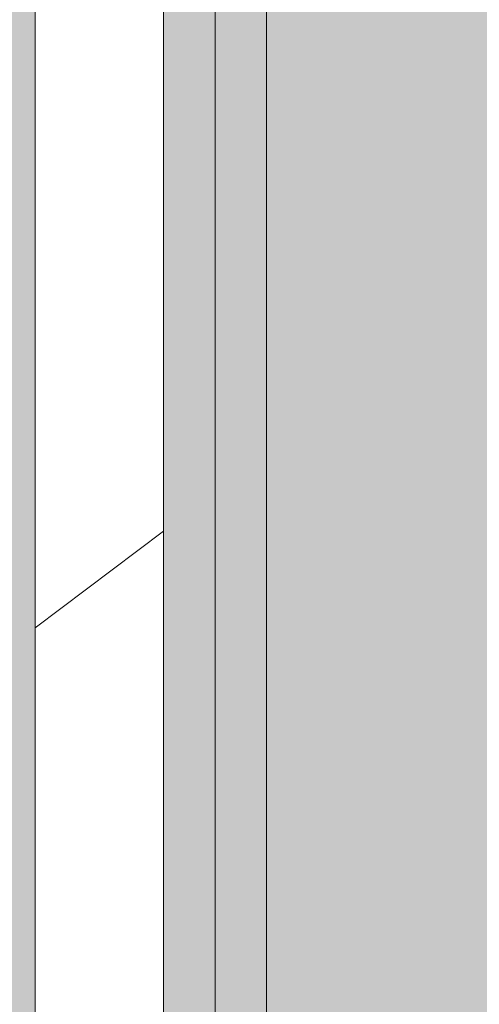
# Model space of a CAD drawing. Header units: millimetres. Extents: x 5980700 to 6194397, y -12939 to 2351883.
# Tile 53 of 124: x 6036020 to 6036110, y -8022 to -7831. Entities that reach past the tile are written whole.
import ezdxf

# ---------------------------------------------------------------- set-up
doc = ezdxf.new("R2010")
doc.units = ezdxf.units.MM
for name, color, linetype, lineweight in [('A-FLOR-PATT', 8, 'Continuous', 18), ('A-WALL', 113, 'Continuous', 18), ('A-WALL-PATT', 111, 'Continuous', 25)]:
    doc.layers.add(name, color=color, linetype=linetype, lineweight=lineweight)

# ---------------------------------------------------------------- blocks, each defined once
blk = doc.blocks.new('BE-PMSa-MOD-ARQ-CONEXAODOFUTURO-EX-000-R_rvt-1-PLANTA DE CAIMENTO DE PISOS - TÉRREO')
at = {"layer": 'A-FLOR-PATT', "lineweight": 5}
h = blk.add_hatch(dxfattribs=at)
h.set_pattern_fill('FP_109', color=133, style=0, pattern_type=2)
h.set_pattern_definition([(49.99999999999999, (0, 0), (182.184668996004, -15.93908553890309), [19.05, -209.55]), (355, (0, 0), (-35.24242749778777, 191.0566080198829), [15.24, -167.64]), (100.451, (15.182, -1.328), (146.9425016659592, 175.1166878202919), [16.19, -178.09]), (46.184, (0, 50.8), (271.0788941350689, -42.04327417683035), [28.575, -314.325]), (96.636, (22.59, 47.297), (237.4025071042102, 247.4272132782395), [24.285, -267.135]), (351.184, (0, 50.8), (237.404605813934, 247.4251178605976), [22.86, -251.46]), (21, (25.4, 38.1), (151.6148798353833, -102.2655185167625), [19.05, -209.55]), (326, (25.4, 38.1), (61.80235996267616, 184.1877424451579), [15.24, -167.64]), (71.45100000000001, (38.035, 29.578), (213.4170626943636, 81.92136778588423), [16.19, -178.09]), (37.50000000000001, (0, 0), (3.08832282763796, 84.55507579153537), [8.382, -157.226, 8.382, -161.798, -168.275]), (37.50000000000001, (0, 0), (3.08832282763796, 84.55507579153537), [-335.788, 8.382, -159.893]), (7.499999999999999, (0, 0), (66.81943811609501, 100.1807470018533), [8.382, -88.646, 8.382, -153.416, -64.135]), (7.499999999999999, (0, 0), (66.81943811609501, 100.1807470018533), [-258.826, 8.382, -55.753]), (327.5, (-56.642, 0), (135.5904877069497, -5.7289126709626), [8.382, -55.118, 8.382, -189.738, -262.89]), (327.5, (-56.642, 0), (135.5904877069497, -5.7289126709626), [-261.62, 8.382, -254.508]), (317.5, (-82.042, 0), (148.1288864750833, 25.42676126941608), [8.382, -74.168, 8.382, -123.19, -186.69]), (317.5, (-82.042, 0), (148.1288864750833, 25.42676126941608), [-214.122, 8.382, -178.308])])
h.paths.add_polyline_path([(-4441.627696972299, -8177.825683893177), (-4441.627696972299, -8167.82568389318), (-4451.627696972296, -8167.82568389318), (-4451.627696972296, -8177.825683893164)])
h.paths.add_polyline_path([(20075.50989163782, -8167.825683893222), (20089.3868260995, -8167.825683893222), (20089.38682609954, -5194.841794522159), (19913.38333741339, -5194.841794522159), (19913.38333741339, -4838.84179452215), (20089.38682609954, -4838.841794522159), (20089.38682609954, -2003.841794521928), (19923.3833374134, -2003.841794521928), (19923.38333741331, -1915.841005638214), (15956.88333741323, -1915.841005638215), (15956.88333741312, -2008.841794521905), (15620.88333741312, -2008.841794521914), (15620.88333741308, -1915.841005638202), (12301.88333741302, -1915.841005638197), (12301.88333741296, -2008.841794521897), (11965.88333741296, -2008.84179452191), (11965.88333741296, -1915.841005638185), (9479.379702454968, -1915.841005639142), (9479.379702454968, -1900.841005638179), (8579.379702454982, -1900.841005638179), (8579.379702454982, -2050.841005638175), (11830.88333741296, -2050.841005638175), (11830.88333741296, -2143.841794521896), (12436.88333741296, -2143.841794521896), (12436.88333741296, -2050.84100563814), (15485.88333741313, -2050.841005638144), (15485.88333741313, -2143.841794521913), (16091.88333741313, -2143.841794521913), (16091.88333741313, -2050.841005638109), (19788.3833374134, -2050.841005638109), (19788.3833374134, -2138.841794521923), (19964.38682609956, -2138.841794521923), (19964.38682609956, -4713.841794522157), (19788.3833374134, -4713.841794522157), (19788.3833374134, -5319.841794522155), (19964.38682609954, -5319.841794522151), (19964.38682609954, -8042.825683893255), (8511.785154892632, -8042.825683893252), (8511.785154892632, -4063.84179452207), (8559.379702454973, -4063.841794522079), (8559.379702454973, -3457.84179452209), (8511.785154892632, -3457.84179452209), (8511.785154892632, -2770.84100563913), (8500.374635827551, -2770.84100563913), (8500.374635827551, -2640.841005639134), (8511.785154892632, -2640.841005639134), (8511.785154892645, -2138.841794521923), (8549.379702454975, -2138.826511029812), (8549.379702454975, -1900.841005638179), (8539.379702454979, -1900.841005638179), (8539.379702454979, -1915.841005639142), (8424.379702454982, -1915.841005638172), (8424.379702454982, -2003.841794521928), (8386.785154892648, -2003.841794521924), (8386.785154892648, -3582.841794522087), (8434.379702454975, -3582.841794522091), (8434.379702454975, -3938.841794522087), (8386.78515489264, -3938.841794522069), (8386.78515489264, -8167.825683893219), (19983.39944753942, -8167.825683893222)])
h.paths.add_polyline_path([(-4451.627696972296, -8167.82568389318), (-4451.627696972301, -1915.841005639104), (-4556.62769697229, -1915.841005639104), (-4556.62769697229, -1900.841005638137), (-4566.627696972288, -1900.841005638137), (-4566.627696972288, -2740.841005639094), (-4556.627696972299, -2740.841005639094), (-4556.627696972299, -2751.841005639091), (-4536.622630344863, -2751.841005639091), (-4536.622630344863, -2640.841005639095), (-4517.622630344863, -2640.841005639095), (-4517.622630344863, -2770.841005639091), (-4556.627696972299, -2770.841005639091), (-4556.627696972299, -2780.841005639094), (-4566.627696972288, -2780.841005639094), (-4566.627696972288, -2820.841005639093), (-4576.627696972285, -2820.841005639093), (-4576.627696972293, -8042.825683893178), (-16321.61588607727, -8042.825683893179), (-16321.61588608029, -5319.841794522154), (-16145.61666258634, -5319.841794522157), (-16145.61666258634, -4713.841794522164), (-16321.61588608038, -4713.841794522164), (-16321.61588608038, -2138.841794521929), (-16145.61666258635, -2138.841794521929), (-16145.61666258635, -2050.841005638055), (-12201.61666258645, -2050.841005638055), (-12201.61666258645, -2138.841794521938), (-11585.61666258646, -2138.841794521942), (-11585.61666258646, -2050.841005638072), (-8474.116662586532, -2050.841005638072), (-8474.116662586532, -2138.841794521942), (-7858.116662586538, -2138.841794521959), (-7858.116662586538, -2050.841005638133), (-4596.627696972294, -2049.966749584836), (-4596.627696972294, -1900.841005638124), (-5496.627696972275, -1900.841005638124), (-5496.627696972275, -1915.841005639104), (-7993.116662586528, -1915.841005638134), (-7993.116662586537, -2003.841794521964), (-8339.116662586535, -2003.841794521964), (-8339.116662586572, -1915.841005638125), (-11720.6166625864, -1915.841005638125), (-11720.61666258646, -2003.841794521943), (-12066.61666258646, -2003.841794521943), (-12066.61666258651, -1915.841005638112), (-16280.61666258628, -1915.841005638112), (-16280.61666258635, -2003.84179452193), (-16446.61588608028, -2003.84179452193), (-16446.61588608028, -4838.841794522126), (-16270.61666258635, -4838.841794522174), (-16270.61666258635, -5194.841794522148), (-16446.61588608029, -5194.841794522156), (-16446.61588608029, -8167.825683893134), (-4512.987072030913, -8167.825683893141)])
h.paths.add_polyline_path([(-6183.614845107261, -327.1176804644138), (-6183.612822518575, -327.1195872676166), (-6151.433903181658, -327.1195872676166)])
h.paths.add_polyline_path([(-6183.614845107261, -1157.117680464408), (-6183.612822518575, -1157.119587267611), (-6174.673446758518, -1157.119587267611)])
h.paths.add_polyline_path([(9914.343509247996, -1770.841005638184), (10006.38515489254, -1770.841005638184), (10006.38515489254, -14.61798700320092), (9529.379702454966, -14.61798700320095), (9529.379702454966, -29.61798700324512), (9479.379702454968, -29.61798700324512), (9479.379702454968, -14.61798700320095), (8539.379702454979, -14.617987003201), (8539.379702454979, -29.61798700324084), (8489.37970245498, -28.80444696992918), (8489.37970245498, -14.617987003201), (-2271.114845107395, -14.6179870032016), (-2271.114845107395, -29.61036006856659), (-2321.114845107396, -29.61036006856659), (-2321.114845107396, -14.6179870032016), (-3061.11484510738, -14.61798700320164), (-3061.11484510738, -29.6103600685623), (-3111.114845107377, -29.61036006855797), (-3111.114845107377, -14.61798700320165), (-3280.616662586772, -14.61798700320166), (-3280.616662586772, -29.61036006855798), (-3330.616662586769, -29.61036006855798), (-3330.616662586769, -14.61798700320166), (-4070.616662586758, -14.6179870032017), (-4070.616662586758, -29.61036006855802), (-4120.616662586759, -29.61036006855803), (-4120.616662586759, -14.6179870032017), (-4506.627696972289, -14.61798700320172), (-4506.627696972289, -29.61036006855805), (-4556.62769697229, -29.61036006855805), (-4556.62769697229, -14.61798700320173), (-5496.627696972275, -14.61798700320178), (-5496.627696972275, -29.61036006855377), (-5546.627696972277, -29.61036006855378), (-5546.627696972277, -14.61798700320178), (-6183.614845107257, -14.61798700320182), (-6183.614845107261, -1770.841005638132), (-5546.627696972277, -1770.841005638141), (-5546.627696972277, -1755.841005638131), (-5496.627696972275, -1755.841005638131), (-5496.627696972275, -1770.841005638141), (-4556.62769697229, -1770.841005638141), (-4556.62769697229, -1755.841005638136), (-4506.627696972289, -1755.841005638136), (-4506.627696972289, -1770.841005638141), (-4436.616662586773, -1770.841005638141), (-4436.616662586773, -1682.841794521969), (-4120.616662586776, -1682.841794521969), (-4120.616662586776, -1770.841005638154), (-1313.614873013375, -1770.841005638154), (-1313.614873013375, -1755.841005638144), (-1243.614873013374, -1755.841005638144), (-1243.614873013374, -1770.841005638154), (-403.6148730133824, -1770.841005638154), (-403.6148730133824, -1755.841005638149), (-333.6148730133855, -1755.841005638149), (-333.6148730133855, -1770.841005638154), (748.3833374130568, -1770.841005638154), (748.3833374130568, -1755.841005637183), (818.3833374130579, -1755.841005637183), (818.3833374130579, -1770.841005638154), (1678.38333741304, -1770.841005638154), (1678.38333741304, -1620.841005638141), (-3970.61666258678, -1620.841005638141), (-3970.61666258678, -1532.841794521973), (-4586.616662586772, -1532.841794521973), (-4586.616662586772, -1620.841005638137), (-6033.61484510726, -1620.841005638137), (-6033.61484510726, -164.6179870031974), (9856.385154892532, -164.6179870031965), (9856.385154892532, -1620.841005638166), (8559.379702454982, -1620.841005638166), (8559.379702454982, -1532.841794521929), (7943.379702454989, -1532.841794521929), (7943.379702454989, -1620.841005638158), (2294.383337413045, -1620.970226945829), (2294.383337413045, -1770.841005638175), (3154.383337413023, -1770.841005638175), (3154.383337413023, -1755.841005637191), (3224.383337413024, -1755.841005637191), (3224.383337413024, -1770.841005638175), (4236.385126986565, -1770.841005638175), (4236.385126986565, -1755.841005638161), (4306.385126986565, -1755.841005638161), (4306.385126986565, -1770.841005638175), (5146.385126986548, -1770.841005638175), (5146.385126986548, -1755.841005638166), (5216.38512698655, -1755.841005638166), (5216.38512698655, -1770.841005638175), (8093.379702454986, -1770.841005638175), (8093.379702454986, -1682.841794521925), (8409.379702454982, -1682.841794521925), (8409.379702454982, -1770.841005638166), (8489.37970245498, -1770.841005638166), (8489.37970245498, -1755.841005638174), (8539.379702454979, -1755.841005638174), (8539.379702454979, -1770.841005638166), (9479.379702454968, -1770.841005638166), (9479.379702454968, -1755.841005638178), (9529.379702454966, -1755.841005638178), (9529.379702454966, -1770.841005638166), (9856.385154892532, -1770.841005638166)])
h.paths.add_polyline_path([(2264.383337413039, -1770.841005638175), (2264.383337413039, -1527.841794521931), (1708.383337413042, -1527.841794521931), (1708.383337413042, -1770.841005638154), (1718.38333741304, -1770.841005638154), (1718.38333741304, -1755.841005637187), (1788.383337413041, -1755.841005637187), (1788.383337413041, -1770.841005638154), (1833.383337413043, -1770.841005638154), (1833.383337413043, -1677.841794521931), (2139.383337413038, -1677.841794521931), (2139.383337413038, -1770.841005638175), (2184.38333741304, -1770.841005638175), (2184.38333741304, -1755.841005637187), (2254.383337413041, -1755.841005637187), (2254.383337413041, -1770.841005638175), (2259.025241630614, -1770.841005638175)])
h.paths.add_polyline_path([(16686.35582290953, -1755.841005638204), (19923.38333741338, -1755.841005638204), (19923.3833374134, -1667.841794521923), (20089.38682609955, -1667.841794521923), (20089.38682609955, 1166.15820547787), (19913.38333741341, 1166.158205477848), (19913.38333741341, 1522.158205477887), (20089.38682609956, 1522.158205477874), (20089.38682609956, 4296.158205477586), (19913.3833374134, 4296.158205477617), (19913.38333741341, 4461.658994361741), (15971.88333741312, 4461.658994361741), (15971.88333741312, 4296.158205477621), (15605.88333741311, 4296.158205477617), (15605.88333741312, 4461.658994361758), (12316.88333741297, 4461.658994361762), (12316.88333741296, 4296.158205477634), (11950.88333741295, 4296.158205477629), (11950.88333741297, 4461.658994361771), (8424.379702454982, 4461.658994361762), (8424.379702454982, 140.3820129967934), (8489.37970245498, 140.3820129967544), (8489.37970245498, 130.3820129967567), (8539.379702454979, 130.382012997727), (8539.379702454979, 115.3820129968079), (8549.379702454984, 115.3820129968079), (8549.379702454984, 955.3820129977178), (8539.379702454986, 955.3820129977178), (8539.379702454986, 966.3820129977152), (8519.374635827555, 966.382012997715), (8519.374635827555, 855.3820129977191), (8500.374635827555, 855.3820129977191), (8500.374635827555, 985.382012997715), (8539.379702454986, 985.3820129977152), (8539.379702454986, 995.3820129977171), (8549.379702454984, 995.3820129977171), (8549.379702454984, 4336.658994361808), (11825.88333741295, 4336.658994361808), (11825.88333741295, 4171.158205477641), (12441.88333741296, 4171.158205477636), (12441.88333741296, 4336.658994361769), (15480.88333741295, 4336.658994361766), (15480.88333741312, 4171.158205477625), (16096.88333741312, 4171.15820547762), (16097.48518693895, 4336.658994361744), (19788.3833374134, 4336.658994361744), (19788.38333741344, 4171.158205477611), (19964.38682609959, 4171.158205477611), (19964.38682609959, 1647.158205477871), (19788.38333741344, 1647.158205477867), (19788.38333741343, 1041.158205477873), (19964.38682609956, 1041.158205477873), (19964.38682609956, -1532.841794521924), (19788.38333741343, -1532.841794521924), (19788.38333741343, -1620.841005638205), (16091.88333741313, -1620.841005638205), (16091.88333741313, -1527.84179452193), (15485.88333741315, -1527.841794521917), (15485.88333741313, -1620.841005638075), (12436.88333741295, -1620.841005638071), (12436.88333741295, -1527.841794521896), (11830.88333741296, -1527.841794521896), (11830.88333741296, -1620.841005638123), (10286.38515489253, -1620.841005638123), (10286.38515489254, 265.3820129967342), (8579.379702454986, 265.3820129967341), (8579.379702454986, 115.3820129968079), (9479.379702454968, 115.3820129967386), (9479.379702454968, 130.3820129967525), (9509.37970245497, 130.3820129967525), (9509.37970245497, 140.3820129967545), (10161.38515489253, 140.3820129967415), (10161.38515489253, -1755.841005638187), (11965.88333741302, -1755.841005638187), (11965.88333741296, -1662.841794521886), (12301.88333741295, -1662.84179452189), (12301.88333741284, -1755.841005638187), (15620.88333741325, -1755.841005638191), (15620.88333741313, -1662.841794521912), (15956.88333741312, -1662.841794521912), (15956.88333741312, -1755.841005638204), (16417.78746090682, -1755.841005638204)])
h.paths.add_polyline_path([(-6868.469615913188, -1755.841005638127), (-6338.614845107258, -1755.841005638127), (-6338.614845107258, 140.3896399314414), (-5546.627696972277, 140.3896399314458), (-5546.627696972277, 130.3896399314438), (-5496.627696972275, 130.389639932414), (-5496.627696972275, 115.3896399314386), (-4596.627696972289, 115.3896399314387), (-4596.627696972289, 265.3896399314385), (-6463.614845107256, 265.3896399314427), (-6463.614845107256, -1620.841005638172), (-7858.116662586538, -1620.841005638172), (-7858.116662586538, -1532.841794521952), (-8474.116662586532, -1532.841794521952), (-8474.116662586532, -1620.84100563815), (-11585.61666258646, -1620.84100563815), (-11585.61666258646, -1532.841794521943), (-12201.61666258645, -1532.841794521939), (-12201.61666258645, -1620.841005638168), (-16145.61666258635, -1620.841005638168), (-16145.61666258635, -1532.841794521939), (-16321.61588608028, -1532.841794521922), (-16321.61588608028, 1041.158205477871), (-16145.61666258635, 1041.158205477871), (-16145.61666258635, 1647.158205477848), (-16321.6158860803, 1647.158205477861), (-16321.6158860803, 4171.158205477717), (-16145.61666258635, 4171.158205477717), (-16145.61666258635, 4337.158913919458), (-12201.61666258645, 4337.158913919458), (-12201.61666258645, 4171.158205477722), (-11585.61666258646, 4171.158205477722), (-11585.61666258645, 4337.158913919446), (-8474.116662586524, 4337.158913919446), (-8474.116662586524, 4171.158205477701), (-7858.116662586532, 4171.158205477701), (-7858.116662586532, 4337.158913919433), (-4576.627696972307, 4337.158913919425), (-4576.627696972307, 1035.389639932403), (-4566.627696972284, 1035.389639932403), (-4566.627696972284, 995.3896399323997), (-4556.62769697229, 995.3896399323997), (-4556.62769697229, 985.3896399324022), (-4517.622630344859, 985.3896399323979), (-4517.622630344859, 855.389639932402), (-4536.622630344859, 855.389639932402), (-4536.622630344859, 966.3896399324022), (-4556.62769697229, 966.3896399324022), (-4556.62769697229, 955.3896399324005), (-4566.627696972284, 955.3896399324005), (-4566.627696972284, 115.3896399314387), (-4556.62769697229, 115.3896399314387), (-4556.62769697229, 130.3896399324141), (-4506.627696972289, 130.3896399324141), (-4506.627696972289, 140.3896399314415), (-4451.627696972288, 140.3896399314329), (-4451.711295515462, 4461.658994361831), (-7983.116662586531, 4461.65899436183), (-7983.116662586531, 4296.158205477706), (-8349.116662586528, 4296.158205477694), (-8349.200261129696, 4461.658994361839), (-11710.61666258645, 4461.658994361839), (-11710.61666258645, 4296.158205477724), (-12076.61666258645, 4296.158205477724), (-12076.7002611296, 4461.658994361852), (-16280.61666258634, 4461.658994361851), (-16280.61666258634, 4306.158205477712), (-16446.61588608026, 4306.158205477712), (-16446.61588608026, 1512.158205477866), (-16280.61666258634, 1512.158205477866), (-16280.61666258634, 1497.158205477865), (-16270.61666258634, 1497.158205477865), (-16270.61666258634, 1166.158205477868), (-16446.61588608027, 1166.158205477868), (-16446.61588608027, -1667.841794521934), (-16280.61666258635, -1667.841794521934), (-16280.61666258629, -1755.841005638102), (-12066.61666258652, -1755.841005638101), (-12066.61666258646, -1667.841794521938), (-11720.61666258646, -1667.841794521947), (-11720.61666258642, -1755.841005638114), (-8339.116662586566, -1755.841005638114), (-8339.116662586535, -1667.841794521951), (-7993.116662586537, -1667.841794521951), (-7993.116662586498, -1755.841005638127), (-7457.340251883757, -1755.841005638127)])
h.paths.add_polyline_path([(10006.38316409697, -1157.11958726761), (10006.38515489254, -1157.117680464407), (9997.443780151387, -1157.11958726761)])
h.paths.add_polyline_path([(10006.38316409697, -327.1195872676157), (10006.38515489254, -327.1176804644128), (9997.443780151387, -327.1195872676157)])
h.paths.add_polyline_path([(7264.425647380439, 115.3820129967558), (7919.878136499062, 115.3820129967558), (7919.878136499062, 265.3820129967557), (6363.379702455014, 265.3820129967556), (6363.379702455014, 115.3820129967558)])
h.paths.add_polyline_path([(6323.379702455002, 115.3820129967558), (6333.379702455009, 115.3820129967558), (6333.379702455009, 265.3820129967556), (2116.385126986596, 265.3820129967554), (2116.385126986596, 1037.158205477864), (2296.38333741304, 1037.158205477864), (2296.38333741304, 1651.158205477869), (2116.385126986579, 1651.158205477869), (2116.385126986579, 2814.158994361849), (1966.385126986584, 2814.158994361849), (1966.385126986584, 2804.158994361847), (1981.385126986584, 2804.158994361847), (1981.385126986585, 1516.158205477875), (2161.383337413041, 1516.158205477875), (2161.383337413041, 1172.158205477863), (1981.385126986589, 1172.158205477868), (1981.385126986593, 130.382012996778), (6323.379702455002, 130.3820129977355)])
h.paths.add_polyline_path([(7949.878136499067, 115.3820129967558), (7963.379702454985, 115.3820129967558), (7963.379702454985, 130.3820129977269), (8078.379702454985, 130.3820129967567), (8078.379702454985, 296.3913006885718), (8254.379702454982, 296.4037829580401), (8254.379702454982, 1172.158205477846), (8076.38333741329, 1172.158205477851), (8076.38333741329, 1516.158205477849), (8254.379702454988, 1516.158205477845), (8254.379702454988, 4306.158205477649), (8078.383337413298, 4306.158205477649), (8078.383337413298, 4471.658994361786), (7658.883337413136, 4471.658994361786), (7658.883337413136, 4476.658994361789), (7618.883337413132, 4476.658994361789), (7618.883337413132, 4486.658994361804), (2618.883337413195, 4486.658994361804), (2618.883337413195, 4476.658994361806), (2578.8833374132, 4476.658994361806), (2578.8833374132, 4471.658994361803), (2159.383337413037, 4471.658994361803), (2159.383337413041, 4306.158205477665), (1981.385126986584, 4306.158205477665), (1981.385126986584, 3744.158994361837), (1966.385126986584, 3744.158994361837), (1966.385126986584, 2844.158994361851), (2116.385126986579, 2844.158994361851), (2116.385126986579, 4171.158205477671), (2294.38333741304, 4171.158205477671), (2294.38333741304, 4336.658994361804), (7943.383337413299, 4336.658994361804), (7943.383337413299, 4171.158205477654), (8119.379702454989, 4171.158205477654), (8119.379702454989, 1651.158205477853), (7941.383337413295, 1651.158205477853), (7941.383337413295, 1037.158205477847), (8119.379702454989, 1037.158205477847), (8119.379702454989, 431.3942088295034), (7949.878136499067, 431.3817265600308), (7949.878136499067, 130.3820129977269)])
h.paths.add_polyline_path([(1686.385126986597, 115.3820129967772), (1836.385126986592, 115.3820129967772), (1836.385126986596, 2754.15899436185), (1821.385126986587, 2754.15899436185), (1821.385126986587, 2804.158994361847), (1836.385126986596, 2804.158994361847), (1836.385126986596, 3744.158994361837), (1821.385126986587, 3744.158994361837), (1821.385126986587, 3794.158994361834), (1836.385126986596, 3794.158994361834), (1836.385126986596, 3907.158994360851), (1774.885126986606, 3907.158994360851), (1774.885126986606, 3919.658994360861), (1049.885126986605, 3919.658994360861), (1049.885126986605, 3954.658994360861), (1769.885126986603, 3954.658994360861), (1769.885126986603, 3961.658994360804), (386.3851269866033, 3961.658994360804), (386.3851269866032, 4486.658994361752), (-333.6148451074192, 4486.658994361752), (-333.6148451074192, 4407.158913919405), (-318.6148451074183, 4407.158913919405), (-318.6148451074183, 4357.158913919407), (-333.6148451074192, 4357.158913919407), (-333.6148451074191, 3617.158913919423), (-318.6148451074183, 3617.158913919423), (-318.6148451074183, 3567.158913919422), (-333.6148451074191, 3567.158913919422), (-333.6148451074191, 3238.903506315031), (-183.6148451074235, 3238.903506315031), (-183.6148451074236, 4337.158913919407), (236.3851269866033, 4337.158913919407), (236.3851269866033, 3811.658994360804), (1686.385126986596, 3811.658994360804), (1686.385126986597, 265.3820129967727), (444.3857207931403, 265.3820129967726), (444.3857207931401, 2287.15820547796), (81.29247742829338, 2287.15820547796), (81.2924774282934, 2137.15820547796), (294.3857207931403, 2137.15820547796), (294.3857207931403, 1698.268829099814), (304.3857207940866, 1698.268829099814), (304.3857207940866, 1648.268829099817), (294.3857207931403, 1648.268829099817), (295.5425980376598, 308.2688290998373), (304.385720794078, 308.2688290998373), (304.385720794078, 258.2688290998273), (294.3857207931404, 258.2688290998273), (294.3857207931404, 115.3820129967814), (1680.297920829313, 115.3820129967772)])
h.paths.add_polyline_path([(-2016.707522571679, 1971.140541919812), (-1743.707740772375, 1971.14801826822), (-1743.707740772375, 2121.140541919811), (-1993.707304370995, 2121.140541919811), (-1993.707304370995, 1971.148018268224), (-2018.707522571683, 1971.148018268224), (-2018.707522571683, 2121.140541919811), (-2422.616662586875, 2121.140541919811), (-2422.616662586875, 2245.558205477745), (-3006.114845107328, 2245.558205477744), (-3006.114845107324, 3007.158913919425), (-2018.707522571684, 3007.158913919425), (-2018.707522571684, 3238.903506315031), (-3156.114845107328, 3238.903506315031), (-3156.114845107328, 1971.140541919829), (-2784.616662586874, 1971.14054191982), (-2784.616662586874, 2095.558205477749), (-2572.616662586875, 2095.558205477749), (-2572.616662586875, 1971.140541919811), (-2018.707522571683, 1971.140541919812)])
h.paths.add_polyline_path([(-1993.707304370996, 3007.158913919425), (-1743.707740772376, 3007.158913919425), (-1743.707740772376, 3238.903506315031), (-1993.707304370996, 3238.903506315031), (-1993.707304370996, 3094.949362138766)])
h.paths.add_polyline_path([(1801.885126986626, 3919.658994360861), (1836.385126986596, 3919.658994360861), (1836.385126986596, 3961.658994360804), (1801.885126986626, 3961.658994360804), (1801.885126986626, 3927.158994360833)])
at = {"layer": 'A-WALL'}
blk.add_hatch(color=10, dxfattribs=at).paths.add_polyline_path([(-4416.627696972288, -8187.825683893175), (-4416.627696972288, -1900.841005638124), (-4426.62769697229, -1900.841005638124), (-4426.627696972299, -8187.825683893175)])
at = {"layer": 'A-WALL', "lineweight": 5}
blk.add_hatch(color=9, dxfattribs=at).paths.add_polyline_path([(-4406.627696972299, -8187.825683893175), (-4406.627696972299, -1900.841005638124), (-4416.627696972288, -1900.841005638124), (-4416.627696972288, -8187.825683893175)])
at = {"layer": 'A-WALL-PATT', "lineweight": 5}
h = blk.add_hatch(dxfattribs=at)
h.set_pattern_fill('FP_129', color=71, style=0, pattern_type=2)
h.set_pattern_definition([(216.87, (166.6, 416.5), (1249.498511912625, 833.0022321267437), [208.25, -1874.25]), (206.565, (416.5, 291.55), (-416.4997849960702, -416.4999353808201), [465.661, -465.661]), (198.435, (416.5, 83.3), (-832.9995359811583, -416.5008561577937), [263.4179999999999, -1053.671])])
h.paths.add_polyline_path([(-4451.627696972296, -8167.82568389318), (-4426.627696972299, -8167.825683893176), (-4426.62769697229, -1900.841005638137), (-4451.627696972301, -1900.841005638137), (-4451.6276969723, -8142.74533134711)])
blk.add_hatch(color=57, dxfattribs=at).paths.add_polyline_path([(-4406.627696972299, -8187.825683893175), (-4316.627696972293, -8187.825683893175), (-4316.627696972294, -3883.841794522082), (-4406.616662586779, -3883.841794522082), (-4406.616662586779, -3873.141794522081), (-4316.627696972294, -3873.141794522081), (-4316.627696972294, -3648.541794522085), (-4406.616662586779, -3648.541794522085), (-4406.616662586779, -3637.841794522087), (-4316.627696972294, -3637.841794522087), (-4316.627696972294, -1958.841794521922), (-4406.616662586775, -1958.841794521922), (-4406.616662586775, -1948.141794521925), (-4316.627696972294, -1948.141794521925), (-4316.627696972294, -1900.841005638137), (-4406.627696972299, -1900.841005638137), (-4406.627696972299, -8142.74533134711)])
at = {"layer": 'A-WALL', "color": 90, "lineweight": 5}
for p, q in [((-4451.627696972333, -8167.825683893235), (-4451.627696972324, -1900.841005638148)), ((-4416.627696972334, -8187.825683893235), (-4416.627696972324, -1900.841005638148)), ((-4406.627696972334, -8187.825683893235), (-4406.627696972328, -3883.841794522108))]:
    blk.add_line(p, q, dxfattribs=at)
at = {"layer": 'A-WALL', "color": 130, "lineweight": 9}
blk.add_line((-4426.627696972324, -1900.841005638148), (-4426.627696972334, -8187.825683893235), dxfattribs=at)

msp = doc.modelspace()

# ---------------------------------------------------------------- block references
at = {"lineweight": 5}
msp.add_blockref('BE-PMSa-MOD-ARQ-CONEXAODOFUTURO-EX-000-R_rvt-1-PLANTA DE CAIMENTO DE PISOS - TÉRREO', (6040474.816446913, 0), dxfattribs=at)

doc.saveas('drawing.dxf')
